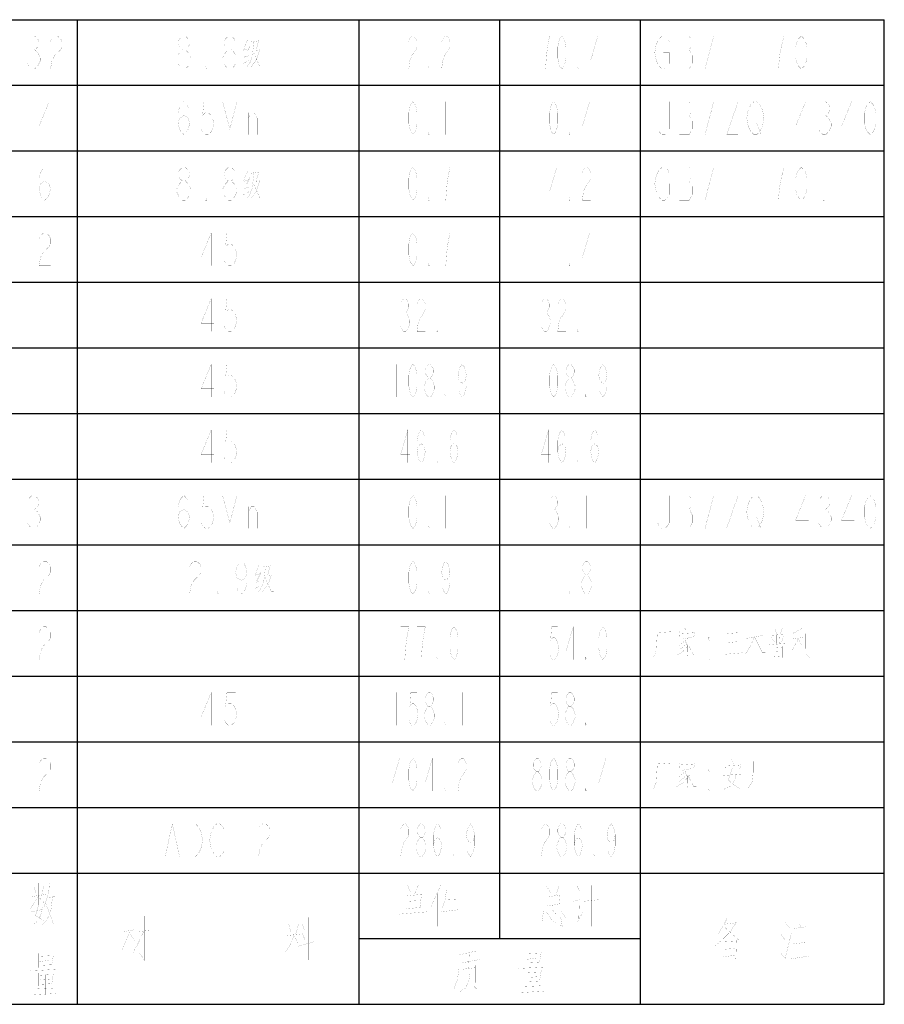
# Model space of a CAD drawing. Header units: millimetres. Extents: x 0 to 8480361154, y -14382841229 to 497.
# Tile 7 of 24: x 492 to 584, y 66 to 171. Entities that reach past the tile are written whole.
import ezdxf

# ---------------------------------------------------------------- set-up
doc = ezdxf.new("R2010")
doc.units = ezdxf.units.MM
doc.header["$LTSCALE"] = 16.335
doc.layers.get('0').update_dxf_attribs({"linetype": 'CONTINUOUS'})
doc.layers.add('040008810005_DXF_TABLE', color=7, linetype='CONTINUOUS')

# ---------------------------------------------------------------- blocks, each defined once
blk = doc.blocks.new('TABLE_BL1', base_point=(609.38, 251.64))
at = {"layer": '040008810005_DXF_TABLE', "color": 2, "linetype": 'Continuous'}
for p, q in [((403.9, 171), (583.9, 171)), ((497.9, 66), (497.9, 171)), ((527.9, 66), (527.9, 171)), ((542.9, 73), (542.9, 171)), ((557.9, 66), (557.9, 171)), ((583.9, 66), (583.9, 171)), ((403.9, 164), (583.9, 164)), ((403.9, 157), (583.9, 157)), ((403.9, 150), (583.9, 150)), ((403.9, 143), (583.9, 143)), ((403.9, 136), (583.9, 136)), ((403.9, 129), (583.9, 129)), ((403.9, 122), (583.9, 122)), ((403.9, 115), (583.9, 115)), ((403.9, 108), (583.9, 108)), ((403.9, 101), (583.9, 101)), ((403.9, 94), (583.9, 94)), ((403.9, 87), (583.9, 87)), ((403.9, 80), (583.9, 80)), ((527.9, 73), (557.9, 73)), ((403.9, 66), (583.9, 66))]:
    blk.add_line(p, q, dxfattribs=at)
at = {"layer": '040008810005_DXF_TABLE', "color": 5, "linetype": 'Continuous', "const_width": 0.01}
for points in [[(492.72, 168.96), (493.02, 169.25), (493.33, 169.25), (493.64, 168.96), (493.79, 168.67), (493.79, 168.38), (493.64, 168.08), (493.33, 167.79), (493.64, 167.5), (493.79, 167.21), (493.94, 166.92), (493.94, 166.63), (493.79, 166.33), (493.64, 166.04), (493.33, 165.75), (493.02, 165.75), (492.72, 166.04), (492.56, 166.33)], [(495.01, 168.67), (495.17, 168.96), (495.47, 169.25), (495.78, 169.25), (496.09, 168.96), (496.24, 168.67), (496.24, 168.08), (496.09, 167.79), (495.78, 167.5), (495.47, 167.21), (495.17, 166.63), (495.01, 165.75), (496.24, 165.75)], [(509.07, 167.79), (508.77, 168.08), (508.61, 168.38), (508.61, 168.67), (508.77, 168.96), (509.07, 169.25), (509.38, 169.25), (509.69, 168.96), (509.84, 168.67), (509.84, 168.38), (509.69, 168.08), (509.38, 167.79)], [(513.97, 167.79), (513.67, 168.08), (513.51, 168.38), (513.51, 168.67), (513.67, 168.96), (513.97, 169.25), (514.28, 169.25), (514.59, 168.96), (514.74, 168.67), (514.74, 168.38), (514.59, 168.08), (514.28, 167.79)], [(533.21, 168.67), (533.32, 168.96), (533.54, 169.25), (533.76, 169.25), (533.98, 168.96), (534.09, 168.67), (534.09, 168.08), (533.98, 167.79), (533.76, 167.5), (533.54, 167.21), (533.32, 166.63), (533.21, 165.75), (534.09, 165.75)], [(536.71, 168.67), (536.82, 168.96), (537.04, 169.25), (537.26, 169.25), (537.48, 168.96), (537.59, 168.67), (537.59, 168.08), (537.48, 167.79), (537.26, 167.5), (537.04, 167.21), (536.82, 166.63), (536.71, 165.75), (537.59, 165.75)], [(547.78, 165.75), (547.89, 167.21), (548, 168.08), (548.1, 168.67), (548.21, 169.25), (547.34, 169.25)], [(549.53, 165.75), (549.31, 166.04), (549.2, 166.33), (549.09, 166.92), (549.09, 168.08), (549.2, 168.67), (549.31, 168.96), (549.53, 169.25), (549.75, 168.96), (549.85, 168.67), (549.96, 168.08), (549.96, 166.92), (549.85, 166.33), (549.75, 166.04), (549.53, 165.75)], [(553.35, 165.75), (553.35, 169.25), (552.59, 166.63), (553.57, 166.63)], [(560.35, 167.5), (560.96, 167.5), (560.96, 166.33), (560.81, 166.04), (560.5, 165.75), (560.2, 165.75), (559.89, 166.04), (559.74, 166.33), (559.59, 166.63), (559.43, 167.5), (559.59, 168.38), (559.74, 168.67), (559.89, 168.96), (560.2, 169.25), (560.5, 169.25), (560.81, 168.96), (560.96, 168.67)], [(562.04, 169.25), (562.04, 165.75), (563.11, 165.75), (563.26, 166.04), (563.41, 166.33), (563.41, 167.21), (563.26, 167.5), (563.11, 167.79), (563.26, 168.08), (563.26, 168.96), (563.11, 169.25), (562.04, 169.25)], [(564.79, 165.75), (565.71, 169.25)], [(566.94, 169.25), (568.47, 169.25)], [(567.7, 169.25), (567.7, 165.75)], [(572.6, 165.75), (572.75, 167.21), (572.91, 168.08), (573.06, 168.67), (573.21, 169.25), (571.99, 169.25)], [(575.05, 165.75), (574.75, 166.04), (574.59, 166.33), (574.44, 166.92), (574.44, 168.08), (574.59, 168.67), (574.75, 168.96), (575.05, 169.25), (575.36, 168.96), (575.51, 168.67), (575.66, 168.08), (575.66, 166.92), (575.51, 166.33), (575.36, 166.04), (575.05, 165.75)], [(579.95, 169.25), (579.95, 165.75)], [(516.05, 168.91), (515.58, 167.78)], [(516.28, 168.18), (515.7, 166.99)], [(516.69, 168.57), (516.52, 167.05), (516.28, 166.43), (515.99, 165.98)], [(516.4, 168.63), (517.16, 168.74)], [(517.22, 168.8), (516.93, 167.73)], [(493.02, 167.79), (493.33, 167.79)], [(509.07, 165.75), (508.77, 166.04), (508.61, 166.33), (508.46, 166.63), (508.46, 166.92), (508.61, 167.21), (508.77, 167.5), (509.07, 167.79), (509.38, 167.79), (509.69, 167.5), (509.84, 167.21), (509.99, 166.92), (509.99, 166.63), (509.84, 166.33), (509.69, 166.04), (509.38, 165.75), (509.07, 165.75)], [(513.97, 165.75), (513.67, 166.04), (513.51, 166.33), (513.36, 166.63), (513.36, 166.92), (513.51, 167.21), (513.67, 167.5), (513.97, 167.79), (514.28, 167.79), (514.59, 167.5), (514.74, 167.21), (514.89, 166.92), (514.89, 166.63), (514.74, 166.33), (514.59, 166.04), (514.28, 165.75), (513.97, 165.75)], [(515.53, 167.73), (516.17, 167.95)], [(515.64, 166.99), (516.17, 167.16)], [(517.33, 167.84), (516.98, 166.77), (516.34, 165.92)], [(516.63, 167.56), (517.33, 165.98), (517.57, 165.98)], [(516.87, 167.73), (517.28, 167.78)], [(562.04, 167.79), (563.11, 167.79)], [(511.68, 165.75), (511.52, 165.75), (511.52, 166.04), (511.68, 165.75)], [(515.53, 166.31), (516.17, 166.65)], [(535.4, 165.75), (535.29, 165.75), (535.29, 166.04), (535.4, 165.75)], [(551.28, 165.75), (551.17, 165.75), (551.17, 166.04), (551.28, 165.75)], [(577.5, 165.75), (577.35, 165.75), (577.35, 166.04), (577.5, 165.75)], [(494.86, 158.75), (494.86, 162.25), (493.79, 159.63), (495.17, 159.63)], [(508.61, 159.92), (508.77, 160.5), (509.23, 160.79), (509.69, 160.5), (509.84, 159.92), (509.69, 159.33), (509.53, 159.04), (509.23, 158.75), (508.92, 159.04), (508.77, 159.33), (508.61, 159.92), (508.61, 161.08), (508.77, 161.67), (508.92, 161.96), (509.23, 162.25), (509.53, 161.96), (509.69, 161.67)], [(512.29, 162.25), (511.37, 162.25), (511.22, 160.79), (511.52, 161.08), (511.83, 161.08), (512.14, 160.79), (512.29, 160.5), (512.44, 159.92), (512.29, 159.33), (512.14, 159.04), (511.83, 158.75), (511.52, 158.75), (511.22, 159.04), (511.06, 159.33)], [(513.36, 158.75), (513.36, 162.25), (514.13, 159.33), (514.89, 162.25), (514.89, 158.75)], [(533.65, 158.75), (533.43, 159.04), (533.32, 159.33), (533.21, 159.92), (533.21, 161.08), (533.32, 161.67), (533.43, 161.96), (533.65, 162.25), (533.87, 161.96), (533.98, 161.67), (534.09, 161.08), (534.09, 159.92), (533.98, 159.33), (533.87, 159.04), (533.65, 158.75)], [(537.15, 162.25), (537.15, 158.75)], [(548.65, 158.75), (548.43, 159.04), (548.32, 159.33), (548.21, 159.92), (548.21, 161.08), (548.32, 161.67), (548.43, 161.96), (548.65, 162.25), (548.87, 161.96), (548.98, 161.67), (549.09, 161.08), (549.09, 159.92), (548.98, 159.33), (548.87, 159.04), (548.65, 158.75)], [(552.48, 158.75), (552.48, 162.25), (551.71, 159.63), (552.7, 159.63)], [(560.96, 162.25), (560.96, 159.33), (560.81, 159.04), (560.5, 158.75), (560.2, 158.75), (559.89, 159.04), (559.74, 159.33)], [(562.04, 162.25), (562.04, 158.75), (563.11, 158.75), (563.26, 159.04), (563.41, 159.33), (563.41, 160.21), (563.26, 160.5), (563.11, 160.79), (563.26, 161.08), (563.26, 161.96), (563.11, 162.25), (562.04, 162.25)], [(564.79, 158.75), (565.71, 162.25)], [(567.09, 162.25), (568.31, 162.25), (567.09, 158.75), (568.31, 158.75)], [(570.76, 159.33), (570.61, 159.04), (570.3, 158.75), (570, 158.75), (569.69, 159.04), (569.54, 159.33), (569.39, 159.63), (569.23, 160.5), (569.39, 161.38), (569.54, 161.67), (569.69, 161.96), (570, 162.25), (570.3, 162.25), (570.61, 161.96), (570.76, 161.67), (570.92, 161.38), (571.07, 160.5), (570.92, 159.63), (570.76, 159.33)], [(575.51, 158.75), (575.51, 162.25), (574.44, 159.63), (575.82, 159.63)], [(577.04, 161.96), (577.35, 162.25), (577.65, 162.25), (577.96, 161.96), (578.11, 161.67), (578.11, 161.38), (577.96, 161.08), (577.65, 160.79), (577.96, 160.5), (578.11, 160.21), (578.27, 159.92), (578.27, 159.63), (578.11, 159.33), (577.96, 159.04), (577.65, 158.75), (577.35, 158.75), (577.04, 159.04), (576.89, 159.33)], [(580.41, 158.75), (580.41, 162.25), (579.34, 159.63), (580.72, 159.63)], [(582.4, 158.75), (582.1, 159.04), (581.94, 159.33), (581.79, 159.92), (581.79, 161.08), (581.94, 161.67), (582.1, 161.96), (582.4, 162.25), (582.71, 161.96), (582.86, 161.67), (583.01, 161.08), (583.01, 159.92), (582.86, 159.33), (582.71, 159.04), (582.4, 158.75)], [(516.12, 158.75), (516.12, 161.08)], [(516.12, 160.5), (516.42, 161.08), (516.73, 161.08), (517.04, 160.5), (517.04, 158.75)], [(562.04, 160.79), (563.11, 160.79)], [(577.35, 160.79), (577.65, 160.79)], [(570.3, 159.92), (570.76, 158.75)], [(535.4, 158.75), (535.29, 158.75), (535.29, 159.04), (535.4, 158.75)], [(550.4, 158.75), (550.29, 158.75), (550.29, 159.04), (550.4, 158.75)], [(493.79, 152.92), (493.94, 153.5), (494.4, 153.79), (494.86, 153.5), (495.01, 152.92), (494.86, 152.33), (494.71, 152.04), (494.4, 151.75), (494.1, 152.04), (493.94, 152.33), (493.79, 152.92), (493.79, 154.08), (493.94, 154.67), (494.1, 154.96), (494.4, 155.25), (494.71, 154.96), (494.86, 154.67)], [(509.07, 153.79), (508.77, 154.08), (508.61, 154.38), (508.61, 154.67), (508.77, 154.96), (509.07, 155.25), (509.38, 155.25), (509.69, 154.96), (509.84, 154.67), (509.84, 154.38), (509.69, 154.08), (509.38, 153.79)], [(513.97, 153.79), (513.67, 154.08), (513.51, 154.38), (513.51, 154.67), (513.67, 154.96), (513.97, 155.25), (514.28, 155.25), (514.59, 154.96), (514.74, 154.67), (514.74, 154.38), (514.59, 154.08), (514.28, 153.79)], [(516.05, 154.91), (515.58, 153.78)], [(516.69, 154.57), (516.52, 153.05), (516.28, 152.43), (515.99, 151.98)], [(516.4, 154.63), (517.16, 154.74)], [(517.22, 154.8), (516.93, 153.73)], [(533.65, 151.75), (533.43, 152.04), (533.32, 152.33), (533.21, 152.92), (533.21, 154.08), (533.32, 154.67), (533.43, 154.96), (533.65, 155.25), (533.87, 154.96), (533.98, 154.67), (534.09, 154.08), (534.09, 152.92), (533.98, 152.33), (533.87, 152.04), (533.65, 151.75)], [(537.15, 151.75), (537.26, 153.21), (537.37, 154.08), (537.48, 154.67), (537.59, 155.25), (536.71, 155.25)], [(548.98, 151.75), (548.98, 155.25), (548.21, 152.63), (549.2, 152.63)], [(551.71, 154.67), (551.82, 154.96), (552.04, 155.25), (552.26, 155.25), (552.48, 154.96), (552.59, 154.67), (552.59, 154.08), (552.48, 153.79), (552.26, 153.5), (552.04, 153.21), (551.82, 152.63), (551.71, 151.75), (552.59, 151.75)], [(560.35, 153.5), (560.96, 153.5), (560.96, 152.33), (560.81, 152.04), (560.5, 151.75), (560.2, 151.75), (559.89, 152.04), (559.74, 152.33), (559.59, 152.63), (559.43, 153.5), (559.59, 154.38), (559.74, 154.67), (559.89, 154.96), (560.2, 155.25), (560.5, 155.25), (560.81, 154.96), (560.96, 154.67)], [(562.04, 155.25), (562.04, 151.75), (563.11, 151.75), (563.26, 152.04), (563.41, 152.33), (563.41, 153.21), (563.26, 153.5), (563.11, 153.79), (563.26, 154.08), (563.26, 154.96), (563.11, 155.25), (562.04, 155.25)], [(564.79, 151.75), (565.71, 155.25)], [(566.94, 155.25), (568.47, 155.25)], [(567.7, 155.25), (567.7, 151.75)], [(572.6, 151.75), (572.75, 153.21), (572.91, 154.08), (573.06, 154.67), (573.21, 155.25), (571.99, 155.25)], [(575.05, 151.75), (574.75, 152.04), (574.59, 152.33), (574.44, 152.92), (574.44, 154.08), (574.59, 154.67), (574.75, 154.96), (575.05, 155.25), (575.36, 154.96), (575.51, 154.67), (575.66, 154.08), (575.66, 152.92), (575.51, 152.33), (575.36, 152.04), (575.05, 151.75)], [(579.95, 155.25), (579.95, 151.75)], [(509.07, 151.75), (508.77, 152.04), (508.61, 152.33), (508.46, 152.63), (508.46, 152.92), (508.61, 153.21), (508.77, 153.5), (509.07, 153.79), (509.38, 153.79), (509.69, 153.5), (509.84, 153.21), (509.99, 152.92), (509.99, 152.63), (509.84, 152.33), (509.69, 152.04), (509.38, 151.75), (509.07, 151.75)], [(513.97, 151.75), (513.67, 152.04), (513.51, 152.33), (513.36, 152.63), (513.36, 152.92), (513.51, 153.21), (513.67, 153.5), (513.97, 153.79), (514.28, 153.79), (514.59, 153.5), (514.74, 153.21), (514.89, 152.92), (514.89, 152.63), (514.74, 152.33), (514.59, 152.04), (514.28, 151.75), (513.97, 151.75)], [(515.53, 153.73), (516.17, 153.95)], [(516.28, 154.18), (515.7, 152.99)], [(517.33, 153.84), (516.98, 152.77), (516.34, 151.92)], [(516.63, 153.56), (517.33, 151.98), (517.57, 151.98)], [(516.87, 153.73), (517.28, 153.78)], [(562.04, 153.79), (563.11, 153.79)], [(515.53, 152.31), (516.17, 152.65)], [(515.64, 152.99), (516.17, 153.16)], [(511.68, 151.75), (511.52, 151.75), (511.52, 152.04), (511.68, 151.75)], [(535.4, 151.75), (535.29, 151.75), (535.29, 152.04), (535.4, 151.75)], [(550.4, 151.75), (550.29, 151.75), (550.29, 152.04), (550.4, 151.75)], [(577.5, 151.75), (577.35, 151.75), (577.35, 152.04), (577.5, 151.75)], [(493.79, 147.67), (493.94, 147.96), (494.25, 148.25), (494.55, 148.25), (494.86, 147.96), (495.01, 147.67), (495.01, 147.08), (494.86, 146.79), (494.55, 146.5), (494.25, 146.21), (493.94, 145.63), (493.79, 144.75), (495.01, 144.75)], [(512.14, 144.75), (512.14, 148.25), (511.06, 145.63), (512.44, 145.63)], [(514.74, 148.25), (513.82, 148.25), (513.67, 146.79), (513.97, 147.08), (514.28, 147.08), (514.59, 146.79), (514.74, 146.5), (514.89, 145.92), (514.74, 145.33), (514.59, 145.04), (514.28, 144.75), (513.97, 144.75), (513.67, 145.04), (513.51, 145.33)], [(533.65, 144.75), (533.43, 145.04), (533.32, 145.33), (533.21, 145.92), (533.21, 147.08), (533.32, 147.67), (533.43, 147.96), (533.65, 148.25), (533.87, 147.96), (533.98, 147.67), (534.09, 147.08), (534.09, 145.92), (533.98, 145.33), (533.87, 145.04), (533.65, 144.75)], [(537.15, 144.75), (537.26, 146.21), (537.37, 147.08), (537.48, 147.67), (537.59, 148.25), (536.71, 148.25)], [(548.65, 148.25), (548.65, 144.75)], [(552.48, 144.75), (552.48, 148.25), (551.71, 145.63), (552.7, 145.63)], [(535.4, 144.75), (535.29, 144.75), (535.29, 145.04), (535.4, 144.75)], [(550.4, 144.75), (550.29, 144.75), (550.29, 145.04), (550.4, 144.75)], [(494.4, 141.25), (494.4, 137.75)], [(512.14, 137.75), (512.14, 141.25), (511.06, 138.63), (512.44, 138.63)], [(514.74, 141.25), (513.82, 141.25), (513.67, 139.79), (513.97, 140.08), (514.28, 140.08), (514.59, 139.79), (514.74, 139.5), (514.89, 138.92), (514.74, 138.33), (514.59, 138.04), (514.28, 137.75), (513.97, 137.75), (513.67, 138.04), (513.51, 138.33)], [(532.45, 140.96), (532.67, 141.25), (532.89, 141.25), (533.1, 140.96), (533.21, 140.67), (533.21, 140.38), (533.1, 140.08), (532.89, 139.79), (533.1, 139.5), (533.21, 139.21), (533.32, 138.92), (533.32, 138.63), (533.21, 138.33), (533.1, 138.04), (532.89, 137.75), (532.67, 137.75), (532.45, 138.04), (532.34, 138.33)], [(534.09, 140.67), (534.2, 140.96), (534.42, 141.25), (534.64, 141.25), (534.85, 140.96), (534.96, 140.67), (534.96, 140.08), (534.85, 139.79), (534.64, 139.5), (534.42, 139.21), (534.2, 138.63), (534.09, 137.75), (534.96, 137.75)], [(538.03, 141.25), (538.03, 137.75)], [(547.45, 140.96), (547.67, 141.25), (547.89, 141.25), (548.1, 140.96), (548.21, 140.67), (548.21, 140.38), (548.1, 140.08), (547.89, 139.79), (548.1, 139.5), (548.21, 139.21), (548.32, 138.92), (548.32, 138.63), (548.21, 138.33), (548.1, 138.04), (547.89, 137.75), (547.67, 137.75), (547.45, 138.04), (547.34, 138.33)], [(549.09, 140.67), (549.2, 140.96), (549.42, 141.25), (549.64, 141.25), (549.85, 140.96), (549.96, 140.67), (549.96, 140.08), (549.85, 139.79), (549.64, 139.5), (549.42, 139.21), (549.2, 138.63), (549.09, 137.75), (549.96, 137.75)], [(553.03, 141.25), (553.03, 137.75)], [(532.67, 139.79), (532.89, 139.79)], [(547.67, 139.79), (547.89, 139.79)], [(536.28, 137.75), (536.17, 137.75), (536.17, 138.04), (536.28, 137.75)], [(551.28, 137.75), (551.17, 137.75), (551.17, 138.04), (551.28, 137.75)], [(494.4, 134.25), (494.4, 130.75)], [(512.14, 130.75), (512.14, 134.25), (511.06, 131.63), (512.44, 131.63)], [(514.74, 134.25), (513.82, 134.25), (513.67, 132.79), (513.97, 133.08), (514.28, 133.08), (514.59, 132.79), (514.74, 132.5), (514.89, 131.92), (514.74, 131.33), (514.59, 131.04), (514.28, 130.75), (513.97, 130.75), (513.67, 131.04), (513.51, 131.33)], [(531.9, 134.25), (531.9, 130.75)], [(533.65, 130.75), (533.43, 131.04), (533.32, 131.33), (533.21, 131.92), (533.21, 133.08), (533.32, 133.67), (533.43, 133.96), (533.65, 134.25), (533.87, 133.96), (533.98, 133.67), (534.09, 133.08), (534.09, 131.92), (533.98, 131.33), (533.87, 131.04), (533.65, 130.75)], [(535.29, 132.79), (535.07, 133.08), (534.96, 133.38), (534.96, 133.67), (535.07, 133.96), (535.29, 134.25), (535.51, 134.25), (535.73, 133.96), (535.84, 133.67), (535.84, 133.38), (535.73, 133.08), (535.51, 132.79)], [(539.34, 133.08), (539.23, 132.5), (538.9, 132.21), (538.57, 132.5), (538.46, 133.08), (538.57, 133.67), (538.68, 133.96), (538.9, 134.25), (539.12, 133.96), (539.23, 133.67), (539.34, 133.08), (539.34, 131.92), (539.23, 131.33), (539.12, 131.04), (538.9, 130.75), (538.68, 131.04), (538.57, 131.33)], [(546.9, 134.25), (546.9, 130.75)], [(548.65, 130.75), (548.43, 131.04), (548.32, 131.33), (548.21, 131.92), (548.21, 133.08), (548.32, 133.67), (548.43, 133.96), (548.65, 134.25), (548.87, 133.96), (548.98, 133.67), (549.09, 133.08), (549.09, 131.92), (548.98, 131.33), (548.87, 131.04), (548.65, 130.75)], [(550.29, 132.79), (550.07, 133.08), (549.96, 133.38), (549.96, 133.67), (550.07, 133.96), (550.29, 134.25), (550.51, 134.25), (550.73, 133.96), (550.84, 133.67), (550.84, 133.38), (550.73, 133.08), (550.51, 132.79)], [(554.34, 133.08), (554.23, 132.5), (553.9, 132.21), (553.57, 132.5), (553.46, 133.08), (553.57, 133.67), (553.68, 133.96), (553.9, 134.25), (554.12, 133.96), (554.23, 133.67), (554.34, 133.08), (554.34, 131.92), (554.23, 131.33), (554.12, 131.04), (553.9, 130.75), (553.68, 131.04), (553.57, 131.33)], [(535.29, 130.75), (535.07, 131.04), (534.96, 131.33), (534.85, 131.63), (534.85, 131.92), (534.96, 132.21), (535.07, 132.5), (535.29, 132.79), (535.51, 132.79), (535.73, 132.5), (535.84, 132.21), (535.95, 131.92), (535.95, 131.63), (535.84, 131.33), (535.73, 131.04), (535.51, 130.75), (535.29, 130.75)], [(550.29, 130.75), (550.07, 131.04), (549.96, 131.33), (549.85, 131.63), (549.85, 131.92), (549.96, 132.21), (550.07, 132.5), (550.29, 132.79), (550.51, 132.79), (550.73, 132.5), (550.84, 132.21), (550.95, 131.92), (550.95, 131.63), (550.84, 131.33), (550.73, 131.04), (550.51, 130.75), (550.29, 130.75)], [(537.15, 130.75), (537.04, 130.75), (537.04, 131.04), (537.15, 130.75)], [(552.15, 130.75), (552.04, 130.75), (552.04, 131.04), (552.15, 130.75)], [(494.4, 127.25), (494.4, 123.75)], [(512.14, 123.75), (512.14, 127.25), (511.06, 124.63), (512.44, 124.63)], [(514.74, 127.25), (513.82, 127.25), (513.67, 125.79), (513.97, 126.08), (514.28, 126.08), (514.59, 125.79), (514.74, 125.5), (514.89, 124.92), (514.74, 124.33), (514.59, 124.04), (514.28, 123.75), (513.97, 123.75), (513.67, 124.04), (513.51, 124.33)], [(533.1, 123.75), (533.1, 127.25), (532.34, 124.63), (533.32, 124.63)], [(534.09, 124.92), (534.2, 125.5), (534.53, 125.79), (534.85, 125.5), (534.96, 124.92), (534.85, 124.33), (534.75, 124.04), (534.53, 123.75), (534.31, 124.04), (534.2, 124.33), (534.09, 124.92), (534.09, 126.08), (534.2, 126.67), (534.31, 126.96), (534.53, 127.25), (534.75, 126.96), (534.85, 126.67)], [(537.59, 124.92), (537.7, 125.5), (538.03, 125.79), (538.35, 125.5), (538.46, 124.92), (538.35, 124.33), (538.25, 124.04), (538.03, 123.75), (537.81, 124.04), (537.7, 124.33), (537.59, 124.92), (537.59, 126.08), (537.7, 126.67), (537.81, 126.96), (538.03, 127.25), (538.25, 126.96), (538.35, 126.67)], [(548.1, 123.75), (548.1, 127.25), (547.34, 124.63), (548.32, 124.63)], [(549.09, 124.92), (549.2, 125.5), (549.53, 125.79), (549.85, 125.5), (549.96, 124.92), (549.85, 124.33), (549.75, 124.04), (549.53, 123.75), (549.31, 124.04), (549.2, 124.33), (549.09, 124.92), (549.09, 126.08), (549.2, 126.67), (549.31, 126.96), (549.53, 127.25), (549.75, 126.96), (549.85, 126.67)], [(552.59, 124.92), (552.7, 125.5), (553.03, 125.79), (553.35, 125.5), (553.46, 124.92), (553.35, 124.33), (553.25, 124.04), (553.03, 123.75), (552.81, 124.04), (552.7, 124.33), (552.59, 124.92), (552.59, 126.08), (552.7, 126.67), (552.81, 126.96), (553.03, 127.25), (553.25, 126.96), (553.35, 126.67)], [(536.28, 123.75), (536.17, 123.75), (536.17, 124.04), (536.28, 123.75)], [(551.28, 123.75), (551.17, 123.75), (551.17, 124.04), (551.28, 123.75)], [(492.72, 119.96), (493.02, 120.25), (493.33, 120.25), (493.64, 119.96), (493.79, 119.67), (493.79, 119.38), (493.64, 119.08), (493.33, 118.79), (493.64, 118.5), (493.79, 118.21), (493.94, 117.92), (493.94, 117.63), (493.79, 117.33), (493.64, 117.04), (493.33, 116.75), (493.02, 116.75), (492.72, 117.04), (492.56, 117.33)], [(495.63, 120.25), (495.63, 116.75)], [(508.61, 117.92), (508.77, 118.5), (509.23, 118.79), (509.69, 118.5), (509.84, 117.92), (509.69, 117.33), (509.53, 117.04), (509.23, 116.75), (508.92, 117.04), (508.77, 117.33), (508.61, 117.92), (508.61, 119.08), (508.77, 119.67), (508.92, 119.96), (509.23, 120.25), (509.53, 119.96), (509.69, 119.67)], [(512.29, 120.25), (511.37, 120.25), (511.22, 118.79), (511.52, 119.08), (511.83, 119.08), (512.14, 118.79), (512.29, 118.5), (512.44, 117.92), (512.29, 117.33), (512.14, 117.04), (511.83, 116.75), (511.52, 116.75), (511.22, 117.04), (511.06, 117.33)], [(513.36, 116.75), (513.36, 120.25), (514.13, 117.33), (514.89, 120.25), (514.89, 116.75)], [(533.65, 116.75), (533.43, 117.04), (533.32, 117.33), (533.21, 117.92), (533.21, 119.08), (533.32, 119.67), (533.43, 119.96), (533.65, 120.25), (533.87, 119.96), (533.98, 119.67), (534.09, 119.08), (534.09, 117.92), (533.98, 117.33), (533.87, 117.04), (533.65, 116.75)], [(537.15, 120.25), (537.15, 116.75)], [(548.32, 119.96), (548.54, 120.25), (548.76, 120.25), (548.98, 119.96), (549.09, 119.67), (549.09, 119.38), (548.98, 119.08), (548.76, 118.79), (548.98, 118.5), (549.09, 118.21), (549.2, 117.92), (549.2, 117.63), (549.09, 117.33), (548.98, 117.04), (548.76, 116.75), (548.54, 116.75), (548.32, 117.04), (548.21, 117.33)], [(552.15, 120.25), (552.15, 116.75)], [(560.96, 120.25), (560.96, 117.33), (560.81, 117.04), (560.5, 116.75), (560.2, 116.75), (559.89, 117.04), (559.74, 117.33)], [(562.04, 120.25), (562.04, 116.75), (563.11, 116.75), (563.26, 117.04), (563.41, 117.33), (563.41, 118.21), (563.26, 118.5), (563.11, 118.79), (563.26, 119.08), (563.26, 119.96), (563.11, 120.25), (562.04, 120.25)], [(564.79, 116.75), (565.71, 120.25)], [(567.09, 120.25), (568.31, 120.25), (567.09, 116.75), (568.31, 116.75)], [(570.76, 117.33), (570.61, 117.04), (570.3, 116.75), (570, 116.75), (569.69, 117.04), (569.54, 117.33), (569.39, 117.63), (569.23, 118.5), (569.39, 119.38), (569.54, 119.67), (569.69, 119.96), (570, 120.25), (570.3, 120.25), (570.61, 119.96), (570.76, 119.67), (570.92, 119.38), (571.07, 118.5), (570.92, 117.63), (570.76, 117.33)], [(575.51, 116.75), (575.51, 120.25), (574.44, 117.63), (575.82, 117.63)], [(577.04, 119.96), (577.35, 120.25), (577.65, 120.25), (577.96, 119.96), (578.11, 119.67), (578.11, 119.38), (577.96, 119.08), (577.65, 118.79), (577.96, 118.5), (578.11, 118.21), (578.27, 117.92), (578.27, 117.63), (578.11, 117.33), (577.96, 117.04), (577.65, 116.75), (577.35, 116.75), (577.04, 117.04), (576.89, 117.33)], [(580.41, 116.75), (580.41, 120.25), (579.34, 117.63), (580.72, 117.63)], [(582.4, 116.75), (582.1, 117.04), (581.94, 117.33), (581.79, 117.92), (581.79, 119.08), (581.94, 119.67), (582.1, 119.96), (582.4, 120.25), (582.71, 119.96), (582.86, 119.67), (583.01, 119.08), (583.01, 117.92), (582.86, 117.33), (582.71, 117.04), (582.4, 116.75)], [(493.02, 118.79), (493.33, 118.79)], [(516.12, 116.75), (516.12, 119.08)], [(516.12, 118.5), (516.42, 119.08), (516.73, 119.08), (517.04, 118.5), (517.04, 116.75)], [(548.54, 118.79), (548.76, 118.79)], [(562.04, 118.79), (563.11, 118.79)], [(577.35, 118.79), (577.65, 118.79)], [(570.3, 117.92), (570.76, 116.75)], [(535.4, 116.75), (535.29, 116.75), (535.29, 117.04), (535.4, 116.75)], [(550.4, 116.75), (550.29, 116.75), (550.29, 117.04), (550.4, 116.75)], [(493.79, 112.67), (493.94, 112.96), (494.25, 113.25), (494.55, 113.25), (494.86, 112.96), (495.01, 112.67), (495.01, 112.08), (494.86, 111.79), (494.55, 111.5), (494.25, 111.21), (493.94, 110.63), (493.79, 109.75), (495.01, 109.75)], [(508, 113.25), (508, 109.75)], [(509.84, 112.67), (509.99, 112.96), (510.3, 113.25), (510.6, 113.25), (510.91, 112.96), (511.06, 112.67), (511.06, 112.08), (510.91, 111.79), (510.6, 111.5), (510.3, 111.21), (509.99, 110.63), (509.84, 109.75), (511.06, 109.75)], [(515.96, 112.08), (515.81, 111.5), (515.35, 111.21), (514.89, 111.5), (514.74, 112.08), (514.89, 112.67), (515.05, 112.96), (515.35, 113.25), (515.66, 112.96), (515.81, 112.67), (515.96, 112.08), (515.96, 110.92), (515.81, 110.33), (515.66, 110.04), (515.35, 109.75), (515.05, 110.04), (514.89, 110.33)], [(517.28, 112.91), (516.81, 111.78)], [(517.92, 112.57), (517.74, 111.05), (517.51, 110.43), (517.22, 109.98)], [(517.63, 112.63), (518.38, 112.74)], [(518.44, 112.8), (518.15, 111.73)], [(533.65, 109.75), (533.43, 110.04), (533.32, 110.33), (533.21, 110.92), (533.21, 112.08), (533.32, 112.67), (533.43, 112.96), (533.65, 113.25), (533.87, 112.96), (533.98, 112.67), (534.09, 112.08), (534.09, 110.92), (533.98, 110.33), (533.87, 110.04), (533.65, 109.75)], [(537.59, 112.08), (537.48, 111.5), (537.15, 111.21), (536.82, 111.5), (536.71, 112.08), (536.82, 112.67), (536.93, 112.96), (537.15, 113.25), (537.37, 112.96), (537.48, 112.67), (537.59, 112.08), (537.59, 110.92), (537.48, 110.33), (537.37, 110.04), (537.15, 109.75), (536.93, 110.04), (536.82, 110.33)], [(548.65, 113.25), (548.65, 109.75)], [(552.04, 111.79), (551.82, 112.08), (551.71, 112.38), (551.71, 112.67), (551.82, 112.96), (552.04, 113.25), (552.26, 113.25), (552.48, 112.96), (552.59, 112.67), (552.59, 112.38), (552.48, 112.08), (552.26, 111.79)], [(516.75, 111.73), (517.39, 111.95)], [(517.51, 112.18), (516.93, 110.99)], [(518.56, 111.84), (518.21, 110.77), (517.57, 109.92)], [(517.86, 111.56), (518.56, 109.98), (518.79, 109.98)], [(518.09, 111.73), (518.5, 111.78)], [(552.04, 109.75), (551.82, 110.04), (551.71, 110.33), (551.6, 110.63), (551.6, 110.92), (551.71, 111.21), (551.82, 111.5), (552.04, 111.79), (552.26, 111.79), (552.48, 111.5), (552.59, 111.21), (552.7, 110.92), (552.7, 110.63), (552.59, 110.33), (552.48, 110.04), (552.26, 109.75), (552.04, 109.75)], [(516.75, 110.31), (517.39, 110.65)], [(516.87, 110.99), (517.39, 111.16)], [(512.9, 109.75), (512.75, 109.75), (512.75, 110.04), (512.9, 109.75)], [(535.4, 109.75), (535.29, 109.75), (535.29, 110.04), (535.4, 109.75)], [(550.4, 109.75), (550.29, 109.75), (550.29, 110.04), (550.4, 109.75)], [(493.79, 105.67), (493.94, 105.96), (494.25, 106.25), (494.55, 106.25), (494.86, 105.96), (495.01, 105.67), (495.01, 105.08), (494.86, 104.79), (494.55, 104.5), (494.25, 104.21), (493.94, 103.63), (493.79, 102.75), (495.01, 102.75)], [(532.78, 102.75), (532.89, 104.21), (533, 105.08), (533.1, 105.67), (533.21, 106.25), (532.34, 106.25)], [(534.53, 102.75), (534.64, 104.21), (534.75, 105.08), (534.85, 105.67), (534.96, 106.25), (534.09, 106.25)], [(538.03, 102.75), (537.81, 103.04), (537.7, 103.33), (537.59, 103.92), (537.59, 105.08), (537.7, 105.67), (537.81, 105.96), (538.03, 106.25), (538.25, 105.96), (538.35, 105.67), (538.46, 105.08), (538.46, 103.92), (538.35, 103.33), (538.25, 103.04), (538.03, 102.75)], [(546.9, 106.25), (546.9, 102.75)], [(549.09, 106.25), (548.43, 106.25), (548.32, 104.79), (548.54, 105.08), (548.76, 105.08), (548.98, 104.79), (549.09, 104.5), (549.2, 103.92), (549.09, 103.33), (548.98, 103.04), (548.76, 102.75), (548.54, 102.75), (548.32, 103.04), (548.21, 103.33)], [(550.73, 102.75), (550.73, 106.25), (549.96, 103.63), (550.95, 103.63)], [(553.9, 102.75), (553.68, 103.04), (553.57, 103.33), (553.46, 103.92), (553.46, 105.08), (553.57, 105.67), (553.68, 105.96), (553.9, 106.25), (554.12, 105.96), (554.23, 105.67), (554.34, 105.08), (554.34, 103.92), (554.23, 103.33), (554.12, 103.04), (553.9, 102.75)], [(562.63, 106.08), (562.92, 105.8)], [(570.09, 106.19), (570.09, 102.92)], [(573.01, 106.08), (572.83, 105.52)], [(575.11, 106.08), (574.18, 105.57)], [(575.93, 106.08), (575.93, 102.98)], [(559.71, 105.74), (559.65, 104.78), (559.59, 103.71), (559.3, 102.98)], [(559.71, 105.63), (561.4, 105.74)], [(562.1, 105.74), (562.04, 105.01)], [(562.92, 105.01), (562.04, 104.27)], [(562.1, 105.52), (563.73, 105.63)], [(562.33, 104.95), (563.33, 105.12)], [(563.73, 105.74), (563.56, 105.12)], [(565.25, 105.08), (565.25, 104.79), (565.1, 105.08), (565.25, 105.08)], [(566.94, 105.52), (568.4, 105.63)], [(570.09, 105.23), (569.68, 104.33), (569.1, 103.37)], [(570.97, 105.35), (569.16, 105.01)], [(571.2, 103.48), (570.91, 103.48), (570.09, 105.12)], [(571.84, 105.35), (573.36, 105.46)], [(571.9, 105.12), (572.19, 104.67)], [(572.25, 106.02), (572.43, 105.46)], [(572.37, 105.4), (572.37, 104.44)], [(572.78, 105.4), (572.72, 104.44)], [(573.13, 105.23), (572.95, 104.56)], [(574.76, 105.01), (574, 103.6)], [(574.06, 104.95), (575.23, 105.12)], [(574.76, 105.91), (574.76, 102.98)], [(575.46, 103.94), (575.46, 105.52)], [(562.92, 104.16), (562.45, 103.65), (561.75, 103.2)], [(562.86, 104.44), (562.04, 103.77)], [(562.92, 104.33), (562.92, 103.65), (562.86, 102.92), (562.51, 103.26)], [(562.63, 104.78), (562.92, 104.33)], [(562.92, 104.22), (563.44, 104.73)], [(563.03, 104.27), (563.56, 103.26), (563.85, 103.26)], [(567.12, 104.56), (568.28, 104.67)], [(571.61, 104.33), (573.53, 104.5)], [(572.13, 104.11), (572.13, 102.92)], [(572.19, 103.99), (573.01, 104.05)], [(573.01, 104.16), (573.01, 102.98)], [(574.76, 104.84), (575.17, 104.27)], [(536.28, 102.75), (536.17, 102.75), (536.17, 103.04), (536.28, 102.75)], [(552.15, 102.75), (552.04, 102.75), (552.04, 103.04), (552.15, 102.75)], [(565.25, 102.75), (565.1, 102.75), (565.1, 103.04), (565.25, 102.75)], [(568.75, 103.48), (566.71, 103.31)], [(572.13, 103.09), (573.01, 103.15)], [(572.19, 103.6), (572.83, 103.65)], [(572.19, 103.09), (573.01, 103.15)], [(575.93, 102.92), (575.58, 103.43)], [(494.4, 99.25), (494.4, 95.75)], [(512.14, 95.75), (512.14, 99.25), (511.06, 96.63), (512.44, 96.63)], [(514.74, 99.25), (513.82, 99.25), (513.67, 97.79), (513.97, 98.08), (514.28, 98.08), (514.59, 97.79), (514.74, 97.5), (514.89, 96.92), (514.74, 96.33), (514.59, 96.04), (514.28, 95.75), (513.97, 95.75), (513.67, 96.04), (513.51, 96.33)], [(531.9, 99.25), (531.9, 95.75)], [(534.09, 99.25), (533.43, 99.25), (533.32, 97.79), (533.54, 98.08), (533.76, 98.08), (533.98, 97.79), (534.09, 97.5), (534.2, 96.92), (534.09, 96.33), (533.98, 96.04), (533.76, 95.75), (533.54, 95.75), (533.32, 96.04), (533.21, 96.33)], [(535.29, 97.79), (535.07, 98.08), (534.96, 98.38), (534.96, 98.67), (535.07, 98.96), (535.29, 99.25), (535.51, 99.25), (535.73, 98.96), (535.84, 98.67), (535.84, 98.38), (535.73, 98.08), (535.51, 97.79)], [(538.9, 99.25), (538.9, 95.75)], [(546.9, 99.25), (546.9, 95.75)], [(549.09, 99.25), (548.43, 99.25), (548.32, 97.79), (548.54, 98.08), (548.76, 98.08), (548.98, 97.79), (549.09, 97.5), (549.2, 96.92), (549.09, 96.33), (548.98, 96.04), (548.76, 95.75), (548.54, 95.75), (548.32, 96.04), (548.21, 96.33)], [(550.29, 97.79), (550.07, 98.08), (549.96, 98.38), (549.96, 98.67), (550.07, 98.96), (550.29, 99.25), (550.51, 99.25), (550.73, 98.96), (550.84, 98.67), (550.84, 98.38), (550.73, 98.08), (550.51, 97.79)], [(553.9, 99.25), (553.9, 95.75)], [(535.29, 95.75), (535.07, 96.04), (534.96, 96.33), (534.85, 96.63), (534.85, 96.92), (534.96, 97.21), (535.07, 97.5), (535.29, 97.79), (535.51, 97.79), (535.73, 97.5), (535.84, 97.21), (535.95, 96.92), (535.95, 96.63), (535.84, 96.33), (535.73, 96.04), (535.51, 95.75), (535.29, 95.75)], [(550.29, 95.75), (550.07, 96.04), (549.96, 96.33), (549.85, 96.63), (549.85, 96.92), (549.96, 97.21), (550.07, 97.5), (550.29, 97.79), (550.51, 97.79), (550.73, 97.5), (550.84, 97.21), (550.95, 96.92), (550.95, 96.63), (550.84, 96.33), (550.73, 96.04), (550.51, 95.75), (550.29, 95.75)], [(537.15, 95.75), (537.04, 95.75), (537.04, 96.04), (537.15, 95.75)], [(552.15, 95.75), (552.04, 95.75), (552.04, 96.04), (552.15, 95.75)], [(493.79, 91.67), (493.94, 91.96), (494.25, 92.25), (494.55, 92.25), (494.86, 91.96), (495.01, 91.67), (495.01, 91.08), (494.86, 90.79), (494.55, 90.5), (494.25, 90.21), (493.94, 89.63), (493.79, 88.75), (495.01, 88.75)], [(532.23, 88.75), (532.23, 92.25), (531.46, 89.63), (532.45, 89.63)], [(533.65, 88.75), (533.43, 89.04), (533.32, 89.33), (533.21, 89.92), (533.21, 91.08), (533.32, 91.67), (533.43, 91.96), (533.65, 92.25), (533.87, 91.96), (533.98, 91.67), (534.09, 91.08), (534.09, 89.92), (533.98, 89.33), (533.87, 89.04), (533.65, 88.75)], [(535.73, 88.75), (535.73, 92.25), (534.96, 89.63), (535.95, 89.63)], [(538.46, 91.67), (538.57, 91.96), (538.79, 92.25), (539.01, 92.25), (539.23, 91.96), (539.34, 91.67), (539.34, 91.08), (539.23, 90.79), (539.01, 90.5), (538.79, 90.21), (538.57, 89.63), (538.46, 88.75), (539.34, 88.75)], [(546.79, 90.79), (546.57, 91.08), (546.46, 91.38), (546.46, 91.67), (546.57, 91.96), (546.79, 92.25), (547.01, 92.25), (547.23, 91.96), (547.34, 91.67), (547.34, 91.38), (547.23, 91.08), (547.01, 90.79)], [(548.65, 88.75), (548.43, 89.04), (548.32, 89.33), (548.21, 89.92), (548.21, 91.08), (548.32, 91.67), (548.43, 91.96), (548.65, 92.25), (548.87, 91.96), (548.98, 91.67), (549.09, 91.08), (549.09, 89.92), (548.98, 89.33), (548.87, 89.04), (548.65, 88.75)], [(550.29, 90.79), (550.07, 91.08), (549.96, 91.38), (549.96, 91.67), (550.07, 91.96), (550.29, 92.25), (550.51, 92.25), (550.73, 91.96), (550.84, 91.67), (550.84, 91.38), (550.73, 91.08), (550.51, 90.79)], [(554.23, 88.75), (554.23, 92.25), (553.46, 89.63), (554.45, 89.63)], [(559.71, 91.74), (559.65, 90.78), (559.59, 89.71), (559.3, 88.98)], [(559.71, 91.63), (561.4, 91.74)], [(562.1, 91.74), (562.04, 91.01)], [(562.1, 91.52), (563.73, 91.63)], [(562.63, 92.08), (562.92, 91.8)], [(563.73, 91.74), (563.56, 91.12)], [(567, 91.63), (566.94, 90.9)], [(567, 91.4), (568.63, 91.52)], [(567.64, 92.08), (567.82, 91.63)], [(568.63, 91.63), (568.46, 91.01)], [(569.92, 91.91), (569.92, 90.73)], [(570.5, 89.77), (570.5, 91.52)], [(571.03, 92.02), (571.03, 88.98)], [(546.79, 88.75), (546.57, 89.04), (546.46, 89.33), (546.35, 89.63), (546.35, 89.92), (546.46, 90.21), (546.57, 90.5), (546.79, 90.79), (547.01, 90.79), (547.23, 90.5), (547.34, 90.21), (547.45, 89.92), (547.45, 89.63), (547.34, 89.33), (547.23, 89.04), (547.01, 88.75), (546.79, 88.75)], [(550.29, 88.75), (550.07, 89.04), (549.96, 89.33), (549.85, 89.63), (549.85, 89.92), (549.96, 90.21), (550.07, 90.5), (550.29, 90.79), (550.51, 90.79), (550.73, 90.5), (550.84, 90.21), (550.95, 89.92), (550.95, 89.63), (550.84, 89.33), (550.73, 89.04), (550.51, 88.75), (550.29, 88.75)], [(562.92, 91.01), (562.04, 90.27)], [(562.86, 90.44), (562.04, 89.77)], [(562.33, 90.95), (563.33, 91.12)], [(562.92, 90.33), (562.92, 89.65), (562.86, 88.92), (562.51, 89.26)], [(562.63, 90.78), (562.92, 90.33)], [(562.92, 90.22), (563.44, 90.73)], [(565.25, 91.08), (565.25, 90.79), (565.1, 91.08), (565.25, 91.08)], [(568.75, 90.56), (566.71, 90.39)], [(567.7, 91.23), (567.23, 89.82)], [(568.11, 90.56), (567.99, 90.05), (567.76, 89.54)], [(569.86, 90.16), (569.92, 90.78)], [(562.92, 90.16), (562.45, 89.65), (561.75, 89.2)], [(563.03, 90.27), (563.56, 89.26), (563.85, 89.26)], [(567.76, 89.54), (567.41, 89.2), (566.77, 88.92)], [(567.29, 89.88), (568.46, 88.98)], [(569.86, 90.16), (569.8, 89.65), (569.28, 88.98)], [(537.15, 88.75), (537.04, 88.75), (537.04, 89.04), (537.15, 88.75)], [(552.15, 88.75), (552.04, 88.75), (552.04, 89.04), (552.15, 88.75)], [(565.25, 88.75), (565.1, 88.75), (565.1, 89.04), (565.25, 88.75)], [(494.4, 85.25), (494.4, 81.75)], [(507.24, 81.75), (508, 85.25), (508.77, 81.75)], [(509.84, 85.25), (510.45, 85.25), (510.76, 84.96), (510.91, 84.67), (511.06, 84.38), (511.22, 83.5), (511.06, 82.63), (510.91, 82.33), (510.76, 82.04), (510.45, 81.75), (509.84, 81.75), (509.84, 85.25)], [(513.51, 82.33), (513.36, 82.04), (513.05, 81.75), (512.75, 81.75), (512.44, 82.04), (512.29, 82.33), (512.14, 82.63), (511.98, 83.5), (512.14, 84.38), (512.29, 84.67), (512.44, 84.96), (512.75, 85.25), (513.05, 85.25), (513.36, 84.96), (513.51, 84.67)], [(515.35, 85.25), (515.35, 81.75)], [(517.19, 84.67), (517.34, 84.96), (517.65, 85.25), (517.95, 85.25), (518.26, 84.96), (518.41, 84.67), (518.41, 84.08), (518.26, 83.79), (517.95, 83.5), (517.65, 83.21), (517.34, 82.63), (517.19, 81.75), (518.41, 81.75)], [(531.03, 85.25), (531.03, 81.75)], [(532.34, 84.67), (532.45, 84.96), (532.67, 85.25), (532.89, 85.25), (533.1, 84.96), (533.21, 84.67), (533.21, 84.08), (533.1, 83.79), (532.89, 83.5), (532.67, 83.21), (532.45, 82.63), (532.34, 81.75), (533.21, 81.75)], [(534.42, 83.79), (534.2, 84.08), (534.09, 84.38), (534.09, 84.67), (534.2, 84.96), (534.42, 85.25), (534.64, 85.25), (534.85, 84.96), (534.96, 84.67), (534.96, 84.38), (534.85, 84.08), (534.64, 83.79)], [(535.84, 82.92), (535.95, 83.5), (536.28, 83.79), (536.6, 83.5), (536.71, 82.92), (536.6, 82.33), (536.5, 82.04), (536.28, 81.75), (536.06, 82.04), (535.95, 82.33), (535.84, 82.92), (535.84, 84.08), (535.95, 84.67), (536.06, 84.96), (536.28, 85.25), (536.5, 84.96), (536.6, 84.67)], [(540.21, 84.08), (540.1, 83.5), (539.78, 83.21), (539.45, 83.5), (539.34, 84.08), (539.45, 84.67), (539.56, 84.96), (539.78, 85.25), (540, 84.96), (540.1, 84.67), (540.21, 84.08), (540.21, 82.92), (540.1, 82.33), (540, 82.04), (539.78, 81.75), (539.56, 82.04), (539.45, 82.33)], [(546.03, 85.25), (546.03, 81.75)], [(547.34, 84.67), (547.45, 84.96), (547.67, 85.25), (547.89, 85.25), (548.1, 84.96), (548.21, 84.67), (548.21, 84.08), (548.1, 83.79), (547.89, 83.5), (547.67, 83.21), (547.45, 82.63), (547.34, 81.75), (548.21, 81.75)], [(549.42, 83.79), (549.2, 84.08), (549.09, 84.38), (549.09, 84.67), (549.2, 84.96), (549.42, 85.25), (549.64, 85.25), (549.85, 84.96), (549.96, 84.67), (549.96, 84.38), (549.85, 84.08), (549.64, 83.79)], [(550.84, 82.92), (550.95, 83.5), (551.28, 83.79), (551.6, 83.5), (551.71, 82.92), (551.6, 82.33), (551.5, 82.04), (551.28, 81.75), (551.06, 82.04), (550.95, 82.33), (550.84, 82.92), (550.84, 84.08), (550.95, 84.67), (551.06, 84.96), (551.28, 85.25), (551.5, 84.96), (551.6, 84.67)], [(555.21, 84.08), (555.1, 83.5), (554.78, 83.21), (554.45, 83.5), (554.34, 84.08), (554.45, 84.67), (554.56, 84.96), (554.78, 85.25), (555, 84.96), (555.1, 84.67), (555.21, 84.08), (555.21, 82.92), (555.1, 82.33), (555, 82.04), (554.78, 81.75), (554.56, 82.04), (554.45, 82.33)], [(534.42, 81.75), (534.2, 82.04), (534.09, 82.33), (533.98, 82.63), (533.98, 82.92), (534.09, 83.21), (534.2, 83.5), (534.42, 83.79), (534.64, 83.79), (534.85, 83.5), (534.96, 83.21), (535.07, 82.92), (535.07, 82.63), (534.96, 82.33), (534.85, 82.04), (534.64, 81.75), (534.42, 81.75)], [(549.42, 81.75), (549.2, 82.04), (549.09, 82.33), (548.98, 82.63), (548.98, 82.92), (549.09, 83.21), (549.2, 83.5), (549.42, 83.79), (549.64, 83.79), (549.85, 83.5), (549.96, 83.21), (550.07, 82.92), (550.07, 82.63), (549.96, 82.33), (549.85, 82.04), (549.64, 81.75), (549.42, 81.75)], [(507.54, 82.92), (508.46, 82.92)], [(538.03, 81.75), (537.92, 81.75), (537.92, 82.04), (538.03, 81.75)], [(553.03, 81.75), (552.92, 81.75), (552.92, 82.04), (553.03, 81.75)], [(493.73, 78.93), (493.73, 76.59)], [(494.9, 78.93), (494.82, 77.96), (494.65, 77.4), (494.32, 76.43)], [(533.07, 78.76), (533.4, 77.87)], [(534.23, 78.76), (533.82, 77.71)], [(536.65, 78.76), (535.57, 76.42)], [(537.73, 78.84), (537.73, 74.16)], [(492.98, 77.48), (494.57, 77.72)], [(493.23, 78.52), (493.48, 77.8)], [(494.32, 78.69), (494.07, 77.64)], [(532.9, 77.79), (532.9, 76.02)], [(534.48, 77.71), (532.9, 77.55)], [(534.57, 77.79), (534.4, 76.34)], [(536.23, 77.79), (536.23, 74.32)], [(537.23, 78.19), (537.07, 77.15), (536.73, 76.18)], [(547.9, 78.6), (548.32, 77.87)], [(547.98, 77.71), (547.98, 76.18)], [(549.32, 77.71), (549.23, 76.66), (547.98, 76.5)], [(549.23, 78.68), (548.9, 77.63)], [(551.15, 78.6), (551.57, 77.79)], [(552.65, 74.32), (552.65, 78.68)], [(493.73, 77.56), (492.9, 76.19)], [(493.73, 77.48), (494.32, 76.83)], [(495.23, 77.48), (495.07, 76.11), (494.73, 75.22), (494.15, 74.41)], [(494.48, 76.83), (495.32, 74.57), (495.82, 74.57)], [(494.65, 77.4), (495.65, 77.48)], [(533.15, 76.98), (534.23, 77.06)], [(533.73, 74.24), (533.73, 77.63)], [(537.07, 77.15), (538.48, 77.23)], [(547.98, 77.47), (549.32, 77.63)], [(550.73, 76.98), (551.4, 77.15)], [(551.4, 77.31), (551.32, 74.89)], [(551.82, 76.98), (553.48, 77.15)], [(492.98, 75.86), (494.15, 76.11)], [(494.15, 76.43), (493.98, 75.54), (493.65, 74.9), (493.15, 74.49)], [(493.73, 76.51), (493.4, 75.46), (494.32, 74.9)], [(532.15, 75.61), (535.15, 75.86)], [(532.9, 76.18), (534.57, 76.34)], [(536.65, 75.86), (538.65, 76.1)], [(547.57, 75.94), (547.4, 74.73)], [(547.9, 75.86), (548.4, 75.05), (548.9, 74.65), (549.57, 74.32), (549.4, 75.29)], [(548.48, 76.1), (548.98, 75.53)], [(549.48, 75.86), (549.98, 75.21)], [(551.15, 74.73), (551.73, 75.77)], [(503.48, 70.9), (503.48, 75.26)], [(505.07, 75.42), (505.07, 70.66), (504.48, 71.47)], [(520.98, 75.26), (520.98, 70.82)], [(521.48, 74.61), (521.15, 73.48)], [(521.82, 74.61), (522.07, 73.97)], [(522.48, 70.74), (522.48, 75.26)], [(568.15, 74.77), (567.48, 73.73), (566.57, 72.84), (565.9, 72.27)], [(567.15, 75.18), (566.73, 74.37)], [(566.82, 74.53), (568.07, 74.69)], [(573.4, 74.69), (573.82, 74.13)], [(574.57, 75.1), (574.98, 74.29)], [(502.65, 71.79), (503.48, 73.73)], [(504.07, 73.97), (502.73, 73.73)], [(504.98, 73.81), (504.32, 72.44), (503.82, 71.55)], [(504.23, 73.73), (505.65, 73.89)], [(520.4, 74.53), (520.65, 73.73)], [(521.82, 73.65), (522.15, 72.84)], [(566.73, 74.37), (566.15, 73.48)], [(566.9, 74.21), (568.57, 72.68), (568.9, 72.68)], [(572.9, 71.39), (573.32, 70.82), (573.98, 73.56)], [(574.15, 74.05), (575.65, 74.29)], [(574.9, 74.21), (574.9, 71.15)], [(503.98, 72.76), (503.48, 73.48)], [(520.98, 73.4), (520.57, 72.36), (520.07, 71.55)], [(520.15, 73.32), (521.57, 73.48)], [(520.98, 73.24), (521.4, 72.52)], [(521.4, 72.19), (523.15, 72.68)], [(566.73, 72.84), (566.73, 70.82)], [(566.73, 72.68), (568.15, 72.76)], [(567.48, 72.68), (567.48, 71.23)], [(568.15, 72.92), (568.07, 70.82)], [(572.9, 73.48), (573.32, 72.84)], [(574.23, 72.44), (575.48, 72.6)], [(493.73, 71.43), (493.73, 69.9)], [(538.57, 71.76), (538.57, 69.9), (538.4, 68.69), (537.98, 67.48)], [(540.4, 71.68), (538.57, 71.27)], [(545.73, 71.68), (545.73, 70.15)], [(545.73, 71.36), (547.23, 71.44)], [(547.32, 71.52), (547.15, 70.47)], [(566.9, 71.87), (567.9, 71.95)], [(493.73, 71.11), (495.23, 71.19)], [(493.73, 70.54), (494.98, 70.7)], [(495.32, 71.27), (495.15, 70.22)], [(538.73, 70.39), (540.82, 70.79)], [(539.57, 69.82), (539.65, 71.36)], [(545.73, 70.79), (546.98, 70.95)], [(547.23, 70.47), (545.73, 70.39)], [(568.07, 71.23), (566.73, 71.06)], [(575.9, 71.15), (573.82, 70.82)], [(492.9, 69.57), (495.82, 69.73)], [(495.23, 70.22), (493.73, 70.14)], [(493.73, 69.33), (493.73, 67.96)], [(495.32, 69.33), (495.15, 68.2)], [(538.98, 70.06), (538.98, 68.37)], [(540.32, 69.9), (538.98, 69.74)], [(540.32, 70.15), (540.32, 68.29)], [(544.9, 69.82), (547.82, 69.98)], [(545.73, 69.58), (545.73, 68.21)], [(545.73, 69.34), (547.23, 69.42)], [(546.48, 69.42), (546.48, 67.32)], [(547.32, 69.58), (547.15, 68.45)], [(493.73, 69.09), (495.23, 69.17)], [(493.9, 68.61), (494.98, 68.69)], [(494.48, 69.17), (494.48, 67.07)], [(539.73, 69.26), (539.57, 68.37), (539.23, 67.73), (538.65, 67.32)], [(539.73, 68.37), (540.73, 67.32)], [(547.23, 68.45), (545.73, 68.37)], [(545.9, 68.86), (546.98, 68.94)], [(493.57, 67.64), (495.23, 67.72)], [(495.23, 68.2), (493.73, 68.12)], [(545.07, 67.24), (547.57, 67.4)], [(545.57, 67.89), (547.23, 67.97)], [(493.07, 66.99), (495.57, 67.15)]]:
    blk.add_lwpolyline(points, dxfattribs=at)

msp = doc.modelspace()

# ---------------------------------------------------------------- block references
msp.add_blockref('TABLE_BL1', (609.384, 251.6426))

doc.saveas('drawing.dxf')
